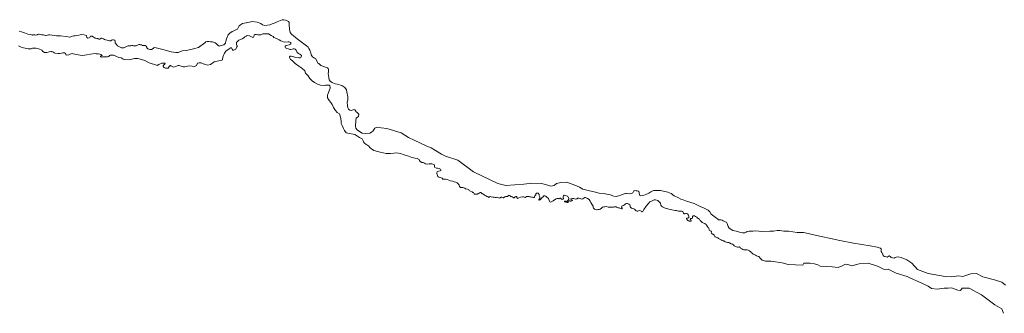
# Model space of a CAD drawing. Header units: metres. Extents: x 222609 to 404409, y 8547781 to 8795234.
# Tile 25 of 39: x 398069 to 398926, y 8587562 to 8587817. Entities that reach past the tile are written whole.
import ezdxf

# ---------------------------------------------------------------- set-up
doc = ezdxf.new("R2010")
doc.units = ezdxf.units.M
doc.layers.add('01. RIO', color=7, linetype='Continuous', lineweight=5, true_color=0x2776bb)

# ---------------------------------------------------------------- blocks, each defined once
blk = doc.blocks.new('REIORORI')
at = {"layer": '01. RIO', "color": 152, "lineweight": 15, "true_color": 0x2776bb, "flags": 128}
for points in [[(398067.57, 8587794.04), (398068.96, 8587793.67), (398069.84, 8587793.01), (398071.96, 8587792.33), (398074.77, 8587791.85), (398076.07, 8587791.64), (398077.58, 8587791.58), (398078.81, 8587791.58), (398079.84, 8587791.99), (398082.65, 8587792.12), (398085.32, 8587791.51), (398087.92, 8587790.41), (398088.88, 8587789.18), (398090.32, 8587788.22), (398092.3, 8587788.29), (398095.58, 8587789.15), (398096.25, 8587789.08), (398096.74, 8587789.11), (398097.43, 8587788.82), (398097.97, 8587788.53), (398098.55, 8587788.03), (398099.42, 8587787.83), (398102.27, 8587787.42), (398103.51, 8587787.63), (398104.94, 8587787.9), (398106.31, 8587788.11), (398107.68, 8587788.11), (398108.47, 8587787.6), (398108.78, 8587787.05), (398108.94, 8587786.43), (398109.68, 8587786), (398111.36, 8587786.31), (398112.62, 8587786.93), (398113.44, 8587787.32), (398114.26, 8587787.36), (398115.28, 8587787.09), (398119.5, 8587786.37), (398122.98, 8587785.78), (398126.98, 8587786.36), (398130.35, 8587786.98), (398134.03, 8587787.37), (398135.28, 8587787.3), (398137.08, 8587787.33), (398138.57, 8587786.9), (398139.43, 8587786.59), (398140.17, 8587786.08), (398140.37, 8587785.9), (398140.35, 8587785.64), (398140.02, 8587785.48), (398139.48, 8587785.39), (398139.19, 8587785.28), (398138.99, 8587784.94), (398139.14, 8587784.63), (398139.59, 8587784.34), (398140.02, 8587784.32), (398140.82, 8587784.54), (398141.49, 8587784.56), (398142.18, 8587784.59), (398143.35, 8587784.52), (398144.48, 8587784.52), (398145.23, 8587784.56), (398146.2, 8587784.75), (398146.83, 8587785.69), (398147.5, 8587786.02), (398148.89, 8587786.18), (398150.23, 8587785.91), (398152.47, 8587785.31), (398154.96, 8587784.11), (398156.94, 8587783.77), (398157.83, 8587783.08), (398158.66, 8587782.54), (398159.82, 8587782.13), (398163.99, 8587781.99), (398166.27, 8587782.47), (398168.67, 8587783.18), (398171.43, 8587783.18), (398174.78, 8587782.35), (398177.66, 8587781.51), (398181.37, 8587779.35), (398183.89, 8587778.51), (398186.29, 8587777.8), (398188.2, 8587777.2), (398189.88, 8587777.8), (398192.28, 8587779.11), (398195.04, 8587778.99), (398195.24, 8587778.68), (398194.75, 8587777.99), (398194.21, 8587777.5), (398193.67, 8587776.78), (398193.54, 8587776.2), (398194.45, 8587775.18), (398195.55, 8587774.83), (398197.88, 8587774.7), (398198.9, 8587776.2), (398199.52, 8587777.02), (398199.71, 8587777.13), (398199.91, 8587777.05), (398200.21, 8587776.83), (398202.03, 8587775.94), (398202.97, 8587775.59), (398204.18, 8587776.33), (398206.46, 8587777.04), (398207.52, 8587777), (398209.2, 8587776.61), (398210.1, 8587776.14), (398211.08, 8587775.83), (398212.33, 8587775.79), (398214.79, 8587776.41), (398216.27, 8587776.8), (398218.84, 8587776.39), (398220.28, 8587775.91), (398222.44, 8587776.99), (398223.4, 8587779.14), (398224.96, 8587779.38), (398226.63, 8587779.26), (398228.31, 8587778.42), (398230.71, 8587777.82), (398232.27, 8587777.46), (398234.66, 8587777.94), (398237.9, 8587780.22), (398244.58, 8587781.55), (398245.24, 8587781.93), (398245.32, 8587782.39), (398245.43, 8587784.19), (398246.39, 8587786.67), (398246.8, 8587787.69), (398248.04, 8587789.54), (398249.27, 8587790.43), (398250.78, 8587791.12), (398252.08, 8587792.42), (398252.87, 8587792.34), (398253.23, 8587791.78), (398253.61, 8587791.15), (398254.06, 8587790.46), (398254.98, 8587790.37), (398256.84, 8587791.35), (398257.59, 8587793.34), (398258.21, 8587794.09), (398257.76, 8587794.57), (398257.44, 8587795.27), (398257.33, 8587796.41), (398257.48, 8587797.34), (398257.88, 8587797.78), (398258.42, 8587798.21), (398259.48, 8587798.99), (398260.85, 8587799.69), (398262.26, 8587800.28), (398263.63, 8587801.1), (398264.53, 8587801.88), (398265.67, 8587802.62), (398266.76, 8587803.01), (398268.68, 8587802.82), (398269.82, 8587802.31), (398270.99, 8587801.6), (398271.58, 8587801.45), (398272.17, 8587801.6), (398272.52, 8587802.15), (398272.67, 8587803.32), (398273.07, 8587803.79), (398273.65, 8587803.91), (398274.75, 8587803.91), (398275.92, 8587803.68), (398278.51, 8587803.71), (398280.38, 8587804.46), (398281.13, 8587804.57), (398283.55, 8587804.57), (398285.08, 8587804.46), (398287.53, 8587803.06), (398289.17, 8587802.17), (398289.92, 8587801.28), (398292.18, 8587800.46), (398294.57, 8587799.28), (398296.06, 8587798.42), (398298.91, 8587797.36), (398302.24, 8587797.56), (398302.8, 8587797.6), (398303.67, 8587797.42), (398304.5, 8587797.11), (398304.77, 8587796.66), (398304.77, 8587795.97), (398304.39, 8587795.55), (398303.27, 8587795.12), (398300.53, 8587794.44), (398299.83, 8587793.93), (398299.63, 8587793.07), (398299.9, 8587792.41), (398301.2, 8587791.86), (398302.57, 8587791.63), (398303.72, 8587791.05), (398304.34, 8587790.87), (398304.74, 8587790.87), (398305.86, 8587791.16), (398306.76, 8587791.43), (398307.45, 8587791.45), (398308.43, 8587791.16), (398309.22, 8587790.42), (398309.53, 8587789.89), (398309.8, 8587788.95), (398310.29, 8587788.32), (398311.3, 8587787.56), (398312.53, 8587786.94), (398313.81, 8587785.84), (398313.87, 8587785.35), (398313.72, 8587784.68), (398313.45, 8587784.1), (398312.68, 8587783.78), (398311.59, 8587783.64), (398308.92, 8587783.92), (398307.2, 8587784.47), (398304.88, 8587785.08), (398304.03, 8587785.11), (398303.57, 8587784.73), (398303.52, 8587784.33), (398303.7, 8587783.46), (398304.33, 8587782.41), (398305.67, 8587781.4), (398308.48, 8587778.85), (398311.47, 8587776.58), (398314.35, 8587774.78), (398316.75, 8587772.51), (398317.47, 8587770.47), (398319.62, 8587768.08), (398321.06, 8587765.68), (398323.22, 8587763.65), (398325.38, 8587762.33), (398327.77, 8587760.89), (398330.41, 8587760.05), (398333.66, 8587759.65), (398334.84, 8587759.85), (398338.05, 8587759.84), (398338.63, 8587759.41), (398338.79, 8587758.32), (398338.79, 8587757.26), (398338.2, 8587755.78), (398338.13, 8587755.09), (398337.38, 8587753.52), (398336.56, 8587751.37), (398336.44, 8587749.01), (398338, 8587746.74), (398339.56, 8587744.82), (398340.52, 8587743.27), (398341.83, 8587740.63), (398343.51, 8587738), (398345.07, 8587736.32), (398346.87, 8587734.88), (398347.71, 8587733.21), (398348.19, 8587730.81), (398348.31, 8587728.78), (398348.43, 8587726.5), (398349.27, 8587724.82), (398350.34, 8587722.19), (398351.3, 8587720.39), (398352.74, 8587718.6), (398355.74, 8587717.88), (398358.85, 8587717.28), (398360.41, 8587716.92), (398362.69, 8587715.72), (398364.38, 8587714.51), (398366.64, 8587713.28), (398367.47, 8587711.57), (398367.75, 8587710.64), (398368.85, 8587709.46), (398370.06, 8587708.29), (398371.27, 8587707.74), (398372.45, 8587706.92), (398373.27, 8587705.79), (398373.97, 8587705.12), (398374.95, 8587704.5), (398376.78, 8587703.1), (398380.14, 8587702.14), (398382.26, 8587701.8), (398387.66, 8587700.45), (398391.5, 8587700.57), (398394.26, 8587700.81), (398396.65, 8587701.05), (398400.13, 8587700.45), (398403.13, 8587699.37), (398407.08, 8587698.06), (398410.08, 8587696.98), (398412.79, 8587696.49), (398414.51, 8587696.29), (398416.22, 8587695.26), (398416.49, 8587694.3), (398417.18, 8587693.48), (398418.75, 8587692.8), (398419.92, 8587692.66), (398420.88, 8587691.98), (398421.97, 8587691.43), (398423.68, 8587691.16), (398425.12, 8587691.5), (398426.29, 8587691.57), (398427.38, 8587691.57), (398429.03, 8587690.88), (398429.71, 8587690.63), (398429.8, 8587689.93), (398429.71, 8587689.47), (398429.79, 8587688.83), (398430.03, 8587688.3), (398431.42, 8587687.71), (398432.39, 8587687.66), (398433.84, 8587687.46), (398434.79, 8587687.03), (398435.26, 8587686.29), (398435.14, 8587685.78), (398434.47, 8587685.35), (398433.03, 8587685.19), (398432.13, 8587684.64), (398431.81, 8587684.02), (398431.81, 8587683.08), (398432.6, 8587680.46), (398433.34, 8587679.95), (398434.63, 8587679.56), (398436.21, 8587679.06), (398436.9, 8587678.31), (398438.07, 8587678.21), (398439.18, 8587678.1), (398440.62, 8587677.78), (398442.21, 8587677.2), (398443.59, 8587676.83), (398445.61, 8587676.35), (398446.83, 8587675.82), (398448.11, 8587675.61), (398449.28, 8587674.92), (398450.45, 8587673.96), (398451.08, 8587673.11), (398451.45, 8587671.73), (398452.2, 8587671.04), (398453.42, 8587670.94), (398454.43, 8587670.94), (398455.33, 8587670.78), (398455.97, 8587670.35), (398456.61, 8587669.87), (398458.31, 8587669.56), (398459.47, 8587668.95), (398459.8, 8587668.46), (398460.32, 8587668.07), (398461.02, 8587667.83), (398462.32, 8587667.28), (398463.02, 8587666.7), (398463.72, 8587666.49), (398464.02, 8587666.01), (398464.14, 8587665.46), (398464.42, 8587665.1), (398464.99, 8587665.1), (398465.87, 8587665.19), (398466.69, 8587665.13), (398467.18, 8587665.13), (398467.79, 8587665.7), (398468.54, 8587666.07), (398469.33, 8587666.46), (398469.97, 8587666.46), (398471.06, 8587665.58), (398471.64, 8587665.37), (398472.49, 8587664.85), (398472.98, 8587664.49), (398473.77, 8587663.85), (398474.34, 8587663.58), (398475.13, 8587663.24), (398475.51, 8587663.24), (398475.87, 8587663.08), (398476.26, 8587662.88), (398476.59, 8587662.56), (398476.74, 8587662.42), (398476.85, 8587662.35), (398477.02, 8587662.39), (398477.44, 8587662.92), (398478.13, 8587663.02), (398479.09, 8587662.81), (398480.42, 8587662.6), (398481.52, 8587662.48), (398482.56, 8587662.36), (398483.22, 8587662.39), (398484.01, 8587662.42), (398484.62, 8587662.33), (398485.38, 8587662), (398486.08, 8587661.73), (398486.47, 8587661.88), (398486.87, 8587661.94), (398487.2, 8587662.13), (398487.43, 8587662.39), (398487.76, 8587662.53), (398488.4, 8587662.46), (398488.82, 8587662.26), (398489.34, 8587662.05), (398489.67, 8587662.05), (398489.93, 8587662.17), (398490.22, 8587662.43), (398490.47, 8587662.65), (398490.86, 8587662.83), (398491.58, 8587663.09), (398491.93, 8587663.17), (398492.4, 8587663.16), (398492.95, 8587663.17), (398493.18, 8587663.26), (398493.8, 8587663.77), (398494.16, 8587663.9), (398494.51, 8587663.9), (398494.98, 8587663.86), (398495.57, 8587663.73), (398495.8, 8587663.47), (398495.89, 8587663.36), (398496, 8587663.19), (398496.15, 8587663.02), (398496.42, 8587662.94), (398496.87, 8587662.99), (398497.44, 8587662.87), (398497.66, 8587662.63), (398498.05, 8587662.21), (398498.34, 8587662.04), (398498.62, 8587662.02), (398498.9, 8587662.09), (398499.23, 8587662.32), (398499.69, 8587662.54), (398500.01, 8587662.75), (398500.4, 8587662.98), (398500.82, 8587663.17), (398501.06, 8587663.06), (398501.34, 8587662.79), (398501.45, 8587662.35), (398501.5, 8587661.97), (398501.67, 8587661.4), (398501.97, 8587661.31), (398502.34, 8587661.53), (398503.19, 8587662), (398504.46, 8587662.53), (398506.32, 8587662.91), (398507.03, 8587662.81), (398507.57, 8587662.57), (398507.97, 8587662.45), (398508.51, 8587662.36), (398509.43, 8587662.75), (398509.76, 8587663.03), (398511, 8587663.03), (398512.01, 8587663), (398512.73, 8587662.81), (398513.31, 8587662.78), (398514.04, 8587662.66), (398514.89, 8587662.57), (398515.44, 8587662.27), (398516.44, 8587662.15), (398516.65, 8587662.51), (398516.65, 8587663), (398516.86, 8587663.6), (398517.47, 8587664.21), (398517.74, 8587664.66), (398517.86, 8587665.51), (398518, 8587665.7), (398518.57, 8587666.08), (398519.09, 8587666.16), (398519.82, 8587665.96), (398520.18, 8587665.64), (398520.49, 8587665.16), (398520.7, 8587664.74), (398520.79, 8587664.02), (398521.19, 8587662.77), (398521.29, 8587661.85), (398521.21, 8587661.47), (398520.95, 8587661.16), (398520.58, 8587660.65), (398520.34, 8587660.41), (398520.39, 8587660.12), (398520.79, 8587659.93), (398521.53, 8587660.3), (398522.22, 8587660.78), (398522.86, 8587661.73), (398523.55, 8587662.58), (398524.13, 8587662.95), (398524.93, 8587663.75), (398525.62, 8587663.8), (398526.58, 8587663.38), (398527.48, 8587662.63), (398528.76, 8587661.36), (398529.18, 8587660.56), (398529.76, 8587658.92), (398529.98, 8587658.34), (398530.67, 8587658.23), (398531.84, 8587658.65), (398532.85, 8587659.4), (398534.01, 8587660.35), (398535.52, 8587661.06), (398536.51, 8587661.41), (398536.92, 8587661.41), (398537.36, 8587661.35), (398537.76, 8587661.23), (398537.98, 8587661.2), (398538.26, 8587661.39), (398538.62, 8587661.53), (398539.2, 8587661.61), (398539.61, 8587661.49), (398540.13, 8587660.67), (398540.88, 8587660.56), (398541.46, 8587660.77), (398541.94, 8587661.25), (398541.78, 8587662.26), (398541.62, 8587663.11), (398542.05, 8587663.74), (398542.52, 8587664.22), (398543.59, 8587663.96), (398545.29, 8587663.37), (398545.82, 8587662.95), (398546.4, 8587662.47), (398546.62, 8587661.29), (398546.62, 8587660.69), (398546.4, 8587660.55), (398545.92, 8587659.84), (398545.36, 8587659.24), (398544.94, 8587658.91), (398544.54, 8587658.79), (398544.3, 8587658.82), (398544.13, 8587658.94), (398543.94, 8587659.1), (398543.57, 8587659.1), (398543.3, 8587659.14), (398543.05, 8587658.99), (398542.69, 8587658.84), (398542.61, 8587658.75), (398542.68, 8587658.64), (398542.88, 8587658.55), (398543.36, 8587658.43), (398544.03, 8587658.25), (398544.58, 8587658.13), (398545, 8587657.95), (398545.73, 8587657.83), (398545.97, 8587658.25), (398546.12, 8587658.77), (398546.4, 8587659.16), (398546.82, 8587659.43), (398547.34, 8587659.46), (398547.76, 8587659.31), (398547.98, 8587658.98), (398548.61, 8587659.01), (398549.04, 8587659.34), (398549.62, 8587659.58), (398549.62, 8587659.95), (398549.01, 8587660.22), (398548.61, 8587660.28), (398548.4, 8587660.77), (398548.61, 8587661.1), (398549.86, 8587661.4), (398550.86, 8587661.31), (398551.62, 8587661.13), (398552.01, 8587660.86), (398553.08, 8587660.95), (398553.77, 8587661.16), (398554.53, 8587661.62), (398555.11, 8587661.77), (398555.66, 8587661.65), (398556.38, 8587661.25), (398557.05, 8587661.13), (398557.54, 8587660.89), (398558.42, 8587661.04), (398558.84, 8587661.22), (398559.5, 8587661.78), (398560.36, 8587662.21), (398561.19, 8587662.17), (398562.79, 8587661.39), (398564.22, 8587660.56), (398565, 8587658.92), (398565.78, 8587657.79), (398566.56, 8587656.36), (398567.12, 8587655.61), (398567.77, 8587654.65), (398567.86, 8587653.79), (398567.9, 8587652.84), (398568.94, 8587652.23), (398569.94, 8587651.84), (398570.63, 8587651.54), (398571.37, 8587651.62), (398572.19, 8587651.71), (398573.01, 8587651.93), (398573.75, 8587652.14), (398574.92, 8587653.01), (398576.01, 8587653.7), (398576.92, 8587654.09), (398577.87, 8587654.26), (398579.38, 8587654.29), (398580.75, 8587653.92), (398584.7, 8587653.85), (398585.31, 8587653.98), (398586.04, 8587654.11), (398586.69, 8587654.16), (398587.64, 8587654.2), (398588.06, 8587653.96), (398588.65, 8587653.63), (398589.52, 8587653.33), (398590.29, 8587653.18), (398590.96, 8587652.86), (398591.55, 8587652.61), (398592.52, 8587652.36), (398592.84, 8587652.46), (398592.92, 8587652.88), (398592.48, 8587653.84), (398592.75, 8587654.82), (398593.3, 8587655.14), (398594.16, 8587655.19), (398594.91, 8587655.76), (398595.77, 8587656.6), (398596.69, 8587656.97), (398597.63, 8587656.9), (398598.85, 8587656.4), (398599.64, 8587655.74), (398599.86, 8587655.19), (398599.89, 8587654.52), (398599.91, 8587654.13), (398600.46, 8587653.54), (398601.08, 8587652.95), (398601.82, 8587652.78), (398603.16, 8587652.43), (398603.78, 8587652.01), (398604.47, 8587651.37), (398605.31, 8587650.6), (398606.08, 8587650.28), (398606.53, 8587650.23), (398607.34, 8587650.67), (398607.99, 8587650.87), (398608.93, 8587650.75), (398609.97, 8587650.18), (398610.41, 8587649.78), (398610.98, 8587649.98), (398611.29, 8587650.7), (398611.98, 8587651.87), (398613.93, 8587654.77), (398615.62, 8587656.63), (398617.18, 8587658.54), (398619.13, 8587659.49), (398620.71, 8587660.08), (398622.09, 8587660.28), (398623.95, 8587659.54), (398625.41, 8587658.2), (398626.25, 8587657.26), (398626.66, 8587655.48), (398627.31, 8587654.61), (398628.14, 8587654.18), (398628.7, 8587653.96), (398629.78, 8587653.4), (398630.39, 8587652.97), (398631.21, 8587652.66), (398632.64, 8587652.36), (398633.6, 8587652.14), (398634.85, 8587651.67), (398637.58, 8587651.1), (398639.1, 8587651.06), (398640.27, 8587650.89), (398641.27, 8587650.67), (398642.09, 8587650.37), (398643.61, 8587650.32), (398644.78, 8587650.37), (398645.86, 8587649.98), (398646.09, 8587649.16), (398646.24, 8587648.57), (398646.61, 8587648.3), (398646.98, 8587648.17), (398647.5, 8587648.17), (398648.15, 8587648.34), (398648.94, 8587648.34), (398649.73, 8587648.1), (398650.67, 8587646.96), (398650.95, 8587646.09), (398651.12, 8587645.7), (398651.12, 8587644.98), (398650.75, 8587644.66), (398650.1, 8587644.34), (398649.43, 8587644.31), (398649.03, 8587644.17), (398648.92, 8587643.94), (398648.92, 8587643.63), (398649.16, 8587643.15), (398650.17, 8587642.25), (398650.87, 8587641.95), (398651.34, 8587641.78), (398651.92, 8587641.68), (398652.33, 8587641.57), (398652.79, 8587641.57), (398653.01, 8587641.79), (398653.14, 8587642.11), (398653.1, 8587642.35), (398652.83, 8587642.71), (398652.2, 8587643.52), (398652.21, 8587643.66), (398652.36, 8587643.82), (398652.56, 8587643.86), (398653.28, 8587643.93), (398653.67, 8587643.98), (398654.09, 8587644.38), (398654.27, 8587644.99), (398654.29, 8587645.74), (398654.56, 8587646.13), (398654.91, 8587646.28), (398655.85, 8587646.16), (398656.84, 8587645.79), (398657.86, 8587645.04), (398658.68, 8587644.15), (398659.42, 8587643.86), (398659.84, 8587643.81), (398660.31, 8587643.46), (398660.66, 8587642.87), (398660.98, 8587642.2), (398661.5, 8587641.65), (398661.92, 8587641.23), (398662.51, 8587640.56), (398663.13, 8587640.27), (398664.1, 8587639.9), (398664.89, 8587639.57), (398665.29, 8587639.33), (398666.06, 8587638.71), (398666.48, 8587638.19), (398667.02, 8587637.27), (398667.47, 8587636.56), (398668.13, 8587636.02), (398668.36, 8587635.64), (398668.5, 8587635.09), (398668.59, 8587634.51), (398668.83, 8587633.93), (398669.31, 8587633.46), (398669.96, 8587633.25), (398670.5, 8587632.98), (398670.61, 8587632.57), (398670.54, 8587632.31), (398670.52, 8587632), (398670.58, 8587631.55), (398670.79, 8587631.04), (398671.2, 8587630.72), (398671.71, 8587630.5), (398672.14, 8587630.33), (398672.51, 8587630.01), (398672.99, 8587629.39), (398673.28, 8587628.92), (398673.55, 8587628.44), (398673.84, 8587628.16), (398674.67, 8587627.77), (398675.28, 8587627.56), (398675.72, 8587627.38), (398676.19, 8587627.07), (398676.89, 8587626.52), (398677.45, 8587626.29), (398678, 8587626.02), (398678.48, 8587625.82), (398679.04, 8587625.57), (398679.52, 8587625.27), (398679.96, 8587624.95), (398680.38, 8587624.78), (398680.83, 8587624.66), (398681.35, 8587624.48), (398681.69, 8587624.36), (398682.12, 8587624.01), (398682.61, 8587623.74), (398683.03, 8587623.64), (398683.9, 8587623.54), (398684.69, 8587623.2), (398685.76, 8587623.02), (398686.47, 8587622.7), (398687.91, 8587622.05), (398689, 8587621.53), (398689.78, 8587621.14), (398690.51, 8587620.31), (398691.08, 8587619.97), (398691.94, 8587619.67), (398692.59, 8587619.36), (398693.29, 8587619.1), (398694.11, 8587619.1), (398694.98, 8587619.41), (398695.76, 8587618.84), (398696.02, 8587618.24), (398697.01, 8587617.63), (398698.06, 8587617.11), (398698.92, 8587616.85), (398699.49, 8587616.76), (398700.48, 8587616.68), (398701.78, 8587616.68), (398702.69, 8587616.42), (398703.78, 8587615.94), (398704.86, 8587615.07), (398705.34, 8587614.55), (398706.12, 8587613.95), (398707.09, 8587613.06), (398707.86, 8587612.59), (398709.05, 8587611.98), (398709.86, 8587611.6), (398710.63, 8587611.18), (398711.94, 8587610.81), (398712.49, 8587610.47), (398712.86, 8587609.87), (398714.04, 8587608.64), (398714.87, 8587607.65), (398716.09, 8587607.35), (398717.68, 8587606.9), (398720.03, 8587606.9), (398722.31, 8587606.82), (398724.36, 8587606.59), (398732.21, 8587605.42), (398737.33, 8587603.97), (398750.22, 8587603.41), (398751.1, 8587605.06), (398756.47, 8587605.22), (398760.5, 8587604.6), (398763.35, 8587603.77), (398765.24, 8587602.44), (398775.83, 8587601.85), (398781, 8587601.35), (398784.54, 8587602.75), (398787.41, 8587604.23), (398790.13, 8587603.64), (398792.71, 8587602.68), (398799.34, 8587604.52), (398806.92, 8587605.18), (398815.31, 8587602.6), (398820.98, 8587599.51), (398824.59, 8587599.88), (398831.29, 8587596.49), (398841.05, 8587593.49), (398843.88, 8587592.08), (398850.59, 8587589.25), (398859.3, 8587585.13), (398862.06, 8587583.16), (398867.14, 8587582.42), (398873.08, 8587583.37), (398876.6, 8587583.53), (398879.44, 8587583.64), (398884.96, 8587581.54), (398887.46, 8587581.39), (398888.86, 8587583.52), (398894.97, 8587583.38), (398905.65, 8587577.63), (398917.36, 8587568.86), (398923.47, 8587565.55), (398924.76, 8587561.53)], [(398068.14, 8587806.98), (398070.25, 8587806.42), (398072.91, 8587805.55), (398075.64, 8587804.44), (398078.18, 8587804), (398078.86, 8587803.72), (398079.82, 8587803.47), (398080.2, 8587803.69), (398081.2, 8587803.79), (398081.73, 8587803.76), (398082.75, 8587803.54), (398083.85, 8587803.69), (398084.32, 8587803.98), (398084.97, 8587804.37), (398085.72, 8587804.45), (398086.75, 8587804.11), (398087.92, 8587803.6), (398088.87, 8587803.62), (398089.38, 8587803.76), (398090.21, 8587803.52), (398091.02, 8587803.24), (398091.73, 8587803.2), (398092.92, 8587803.38), (398093.66, 8587803.7), (398094.97, 8587803.66), (398096.88, 8587803.34), (398098.93, 8587803.1), (398100.85, 8587802.74), (398104.07, 8587802.81), (398109.28, 8587802.16), (398112.42, 8587801.73), (398113.08, 8587801.85), (398113.66, 8587802.26), (398114.51, 8587802.62), (398115.81, 8587802.98), (398116.86, 8587802.88), (398118.42, 8587803.12), (398120.12, 8587803.54), (398121.29, 8587803.68), (398122.67, 8587804.14), (398124.72, 8587803.76), (398126.85, 8587803.07), (398127.1, 8587801.39), (398128.09, 8587800.96), (398129.26, 8587801.12), (398129.72, 8587801.37), (398129.93, 8587801.97), (398130.18, 8587802.43), (398130.82, 8587802.71), (398131.74, 8587802.5), (398133.03, 8587801.7), (398133.58, 8587801.55), (398133.84, 8587801.33), (398134.19, 8587800.94), (398135.04, 8587800.78), (398135.86, 8587800.65), (398136.63, 8587800.5), (398136.93, 8587800.35), (398137.52, 8587800), (398137.91, 8587799.89), (398138.41, 8587799.94), (398138.98, 8587800.13), (398139.3, 8587800.48), (398139.72, 8587800.7), (398140.27, 8587800.72), (398141.11, 8587800.46), (398141.57, 8587800.34), (398142.48, 8587799.73), (398143.48, 8587799.32), (398144.7, 8587799.13), (398146.03, 8587798.78), (398146.94, 8587798.55), (398147.94, 8587798.59), (398148.59, 8587799.02), (398149.48, 8587799.34), (398150.46, 8587799.34), (398150.92, 8587799.21), (398151.42, 8587798.97), (398151.81, 8587798.5), (398151.81, 8587797.95), (398151.79, 8587797.56), (398151.85, 8587796.78), (398152.12, 8587796.34), (398152.91, 8587795.22), (398153.84, 8587794.22), (398156.11, 8587792.95), (398157.38, 8587792.35), (398159.31, 8587792.48), (398162.17, 8587793.78), (398163.2, 8587794.05), (398164.57, 8587794.05), (398165.45, 8587794.28), (398166.21, 8587794.35), (398167.01, 8587794.35), (398167.73, 8587794.09), (398168.53, 8587794.2), (398169.3, 8587794.28), (398170.02, 8587794.24), (398170.59, 8587794.32), (398171.66, 8587794.92), (398172.38, 8587795.23), (398173.11, 8587795.27), (398173.91, 8587795.15), (398174.75, 8587794.96), (398175.66, 8587794.58), (398176.46, 8587794.47), (398177.8, 8587794.39), (398178.79, 8587793.82), (398179.21, 8587793.06), (398179.4, 8587792.41), (398180.21, 8587791.49), (398181.82, 8587790.83), (398183.28, 8587790.89), (398184.82, 8587791.83), (398185.55, 8587792.43), (398186.37, 8587792.69), (398188.7, 8587792.23), (398193.26, 8587791.06), (398200.49, 8587789.08), (398204.58, 8587788.49), (398206.56, 8587788.26), (398209.98, 8587789.84), (398213.86, 8587790.04), (398219.99, 8587791.67), (398224.28, 8587792.69), (398229.79, 8587796.64), (398230.79, 8587797.7), (398231.79, 8587797.9), (398233.19, 8587797.9), (398234.6, 8587797.7), (398236.46, 8587797.64), (398238.93, 8587796.9), (398240, 8587795.77), (398241.07, 8587794.7), (398242.2, 8587793.84), (398243.2, 8587794.1), (398246.26, 8587794.98), (398247.78, 8587796.38), (398248.01, 8587798.13), (398248.6, 8587800.11), (398250.18, 8587803.77), (398251.45, 8587805.11), (398253.45, 8587806.71), (398254.45, 8587807.04), (398256.18, 8587807.71), (398258.24, 8587808.77), (398259.79, 8587811.49), (398260.72, 8587812.49), (398262.52, 8587813.62), (398267.24, 8587814.37), (398270.98, 8587815.19), (398275.3, 8587814.6), (398278.68, 8587813.55), (398279.85, 8587812.5), (398282.02, 8587811.75), (398286.28, 8587812.35), (398288.35, 8587813.15), (398291.15, 8587814.15), (398292.82, 8587814.89), (398295.67, 8587816.24), (398297.16, 8587816.77), (398298.64, 8587816.89), (398299.98, 8587816.62), (398300.93, 8587816.24), (398301.92, 8587815.55), (398302.76, 8587815.29), (398303.14, 8587814.45), (398303.22, 8587813.65), (398303.29, 8587812.39), (398303.59, 8587808.76), (398304.06, 8587805.71), (398305.34, 8587804.42), (398310.25, 8587800.34), (398312.58, 8587798.59), (398318.18, 8587794.13), (398319.85, 8587792.99), (398320.45, 8587791.79), (398321.32, 8587790.39), (398322.12, 8587788.06), (398322.25, 8587786.39), (398323.45, 8587784.53), (398325.32, 8587783.52), (398326.35, 8587782.8), (398328.22, 8587779.18), (398328.98, 8587778.68), (398330.89, 8587777.12), (398333.33, 8587776.09), (398335.27, 8587775.29), (398336.57, 8587774.95), (398337.18, 8587774.53), (398337.35, 8587773.84), (398337.48, 8587771.64), (398337.08, 8587769.97), (398337.58, 8587766.71), (398338.08, 8587764.68), (398339.29, 8587763.19), (398340.76, 8587762.24), (398343.15, 8587761.22), (398344.87, 8587760.73), (398347.08, 8587760.1), (398349.16, 8587759.65), (398351.76, 8587757.97), (398352.96, 8587755.84), (398353.42, 8587753.91), (398354.3, 8587749.9), (398354.3, 8587747.99), (398354.19, 8587747), (398353.85, 8587746.01), (398353.62, 8587745.1), (398353.96, 8587742.17), (398354.27, 8587740.38), (398354.88, 8587739.01), (398355.98, 8587738.17), (398357.24, 8587737.94), (398358.8, 8587738.63), (398359.37, 8587738.7), (398360.44, 8587738.4), (398360.86, 8587737.94), (398361.01, 8587737.52), (398361.36, 8587736.8), (398362.32, 8587736.14), (398363.02, 8587735.58), (398363.33, 8587735.35), (398363.7, 8587734.76), (398363.7, 8587734.2), (398363.6, 8587733.35), (398363.39, 8587732.73), (398362.69, 8587732.15), (398362.26, 8587731.88), (398361.77, 8587731.65), (398361.51, 8587731.13), (398361.31, 8587729.26), (398360.84, 8587724.33), (398361.11, 8587722.66), (398362.44, 8587721.13), (398364.38, 8587719.6), (398366.78, 8587718.33), (398369.91, 8587717.93), (398373.52, 8587718.26), (398374.98, 8587719), (398376.25, 8587720.13), (398377.05, 8587721.66), (398377.85, 8587722.6), (398378.78, 8587723.06), (398380.19, 8587723.33), (398383.35, 8587722.88), (398388.05, 8587722.26), (398400.72, 8587718.39), (398407.05, 8587714.3), (398411.95, 8587712.06), (398422.98, 8587706.96), (398426.86, 8587705.32), (398430.54, 8587703.08), (398435.65, 8587699.81), (398439.32, 8587698.18), (398450.05, 8587694.81), (398463.63, 8587684.45), (398471.5, 8587680.88), (398484.73, 8587674.45), (398491.88, 8587672.66), (398507.45, 8587673.79), (398514.4, 8587674.6), (398522.66, 8587674.46), (398526.39, 8587673.52), (398529.19, 8587672.59), (398530.95, 8587672.13), (398533.86, 8587672.83), (398535.96, 8587674.34), (398539.47, 8587675.3), (398544.78, 8587675.71), (398551.93, 8587673.06), (398555.93, 8587671.1), (398558.61, 8587669.36), (398564.45, 8587667.96), (398567.48, 8587667.49), (398572.85, 8587666.09), (398576.47, 8587665.74), (398581.46, 8587664.72), (398582.72, 8587664.66), (398583.93, 8587664.06), (398585.79, 8587663.32), (398588.13, 8587663.26), (398589.86, 8587663.72), (398591.73, 8587664.39), (398593, 8587664.99), (398594.66, 8587665.46), (398595.87, 8587665.59), (398596.87, 8587665.79), (398599.2, 8587665.46), (398601.06, 8587665.76), (398602.29, 8587666.42), (398602.62, 8587666.76), (398602.61, 8587667.02), (398602.87, 8587667.54), (398603, 8587667.93), (398603.61, 8587668.15), (398604.31, 8587668.21), (398605.18, 8587668.15), (398605.96, 8587668.04), (398607.23, 8587667.71), (398607.6, 8587667.34), (398607.77, 8587666.76), (398607.92, 8587665.82), (398607.94, 8587664.93), (398608.21, 8587664.38), (398608.55, 8587663.91), (398609.21, 8587663.75), (398613.13, 8587664.69), (398616.13, 8587666.09), (398617.93, 8587667.09), (398620.33, 8587668.22), (398623.27, 8587668.35), (398626.2, 8587668.22), (398632.72, 8587666.76), (398635.52, 8587665.71), (398638.32, 8587663.84), (398642.06, 8587661.98), (398644.04, 8587660.7), (398646.02, 8587660.11), (398649.06, 8587659.18), (398655.71, 8587656.96), (398661.32, 8587654.1), (398663.78, 8587653.17), (398666.11, 8587652), (398667.86, 8587651.3), (398669.38, 8587649.67), (398670.55, 8587647.68), (398672.76, 8587646.05), (398675.09, 8587644.3), (398675.87, 8587643.58), (398676.81, 8587642.91), (398677.57, 8587642.84), (398678.36, 8587642.87), (398678.88, 8587642.91), (398680.1, 8587642.47), (398680.88, 8587641.91), (398682.59, 8587641.18), (398683.86, 8587640.71), (398684.46, 8587639.71), (398684.59, 8587638.91), (398685.17, 8587636.97), (398686.24, 8587635.56), (398689.29, 8587633.52), (398692.09, 8587632.99), (398694.96, 8587632.05), (398697.69, 8587631.52), (398699.63, 8587631.59), (398700.76, 8587632.19), (398701.7, 8587632.72), (398703.63, 8587632.99), (398706.9, 8587632.99), (398709.37, 8587633.19), (398711.9, 8587633.05), (398714.64, 8587632.79), (398721.53, 8587632.99), (398724.56, 8587633.11), (398727.83, 8587633.46), (398730.28, 8587633.57), (398733.78, 8587632.99), (398737.75, 8587632.87), (398745.13, 8587631.85), (398750.65, 8587631.85), (398754.94, 8587630.82), (398758.41, 8587630.01), (398782.51, 8587624.91), (398794.31, 8587622.4), (398808.79, 8587620.28), (398814.91, 8587619.05), (398816.69, 8587618.56), (398817.8, 8587618.18), (398818.33, 8587617.57), (398818.41, 8587616.93), (398818.41, 8587616.24), (398818.49, 8587615.4), (398818.94, 8587614.3), (398819.62, 8587613.38), (398819.82, 8587613.21), (398819.95, 8587612.42), (398820.14, 8587611.79), (398820.8, 8587611.31), (398821.15, 8587611.05), (398821.73, 8587610.81), (398822.74, 8587610.55), (398823.63, 8587610.48), (398824.59, 8587610.82), (398824.86, 8587611.2), (398825.47, 8587611.43), (398826.34, 8587611.05), (398827.14, 8587610.18), (398828.29, 8587609.68), (398829.75, 8587609.55), (398830.69, 8587610.01), (398831.42, 8587610.28), (398833.09, 8587610.61), (398835.89, 8587610.15), (398840.6, 8587608.14), (398845.09, 8587605.07), (398849.94, 8587599.59), (398859.24, 8587596.1), (398874.21, 8587593.52), (398879.89, 8587593.39), (398885.57, 8587594.17), (398889.57, 8587593.52), (398896.54, 8587595.84), (398901.31, 8587596.23), (398906.99, 8587593.13), (398916.93, 8587590.68), (398923.38, 8587588.75), (398926.61, 8587585.91)]]:
    blk.add_lwpolyline(points, dxfattribs=at)

msp = doc.modelspace()

# ---------------------------------------------------------------- block references
msp.add_blockref('REIORORI', (0, 0))

doc.saveas('drawing.dxf')
